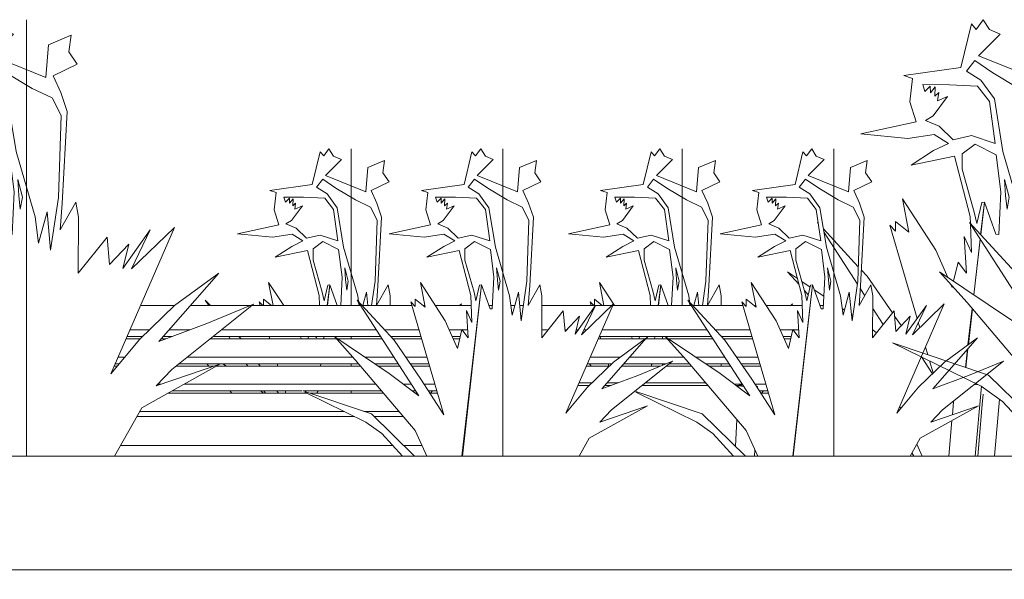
# Model space of a CAD drawing. Header units: millimetres. Extents: x -18075 to 21287, y -2450 to 10088.
# Tile 41 of 47: x 7647 to 8944, y 588 to 1325. Entities that reach past the tile are written whole.
import ezdxf

# ---------------------------------------------------------------- set-up
doc = ezdxf.new("R2010")
doc.units = ezdxf.units.MM
for name, color, linetype, lineweight in [('A-WALL', 113, 'Continuous', 18), ('A-WALL-PATT', 111, 'Continuous', 18), ('I-FURN', 30, 'Continuous', 18), ('L-PLNT', 71, 'Continuous', 18), ('L-SITE', 91, 'Continuous', 18)]:
    doc.layers.add(name, color=color, linetype=linetype, lineweight=lineweight)

# ---------------------------------------------------------------- blocks, each defined once
blk = doc.blocks.new('RPC Plant - Tropical - Crane Lily - 0_9 Meters-V34-East')
at = {"layer": 'L-PLNT'}
for p, q in [((8054, 1155), (8047, 1145.4)), ((8060, 1145.2), (8054, 1155)), ((8083.2, 1140.4), (8083.2, 1155)), ((8083.2, 1155), (8083.2, 1110.6)), ((8042.3, 1150.8), (8032, 1107.8)), ((8047, 1145.4), (8042.3, 1150.8)), ((8070.5, 1140.8), (8060, 1145.2)), ((8049.2, 1119.6), (8070.5, 1140.8)), ((8083.2, 1118.4), (8083.2, 1140.4)), ((8105, 1130.2), (8102.4, 1098.3)), ((8127.2, 1139.6), (8105, 1130.2)), ((8125, 1123.3), (8127.2, 1139.6)), ((8102.4, 1098.3), (8049.2, 1119.6)), ((8083.2, 1106), (8083.2, 1118.4)), ((8083.2, 1092.4), (8083.2, 1117.2)), ((8083.2, 1117.2), (8083.2, 1107.8)), ((8133.1, 1111.3), (8125, 1123.3)), ((8032, 1107.8), (7975.9, 1100.1)), ((8037.4, 1104.2), (8045.7, 1114.9)), ((8051.6, 1095.4), (8037.4, 1104.2)), ((8063.2, 1102.8), (8045.7, 1114.9)), ((8063.2, 1102.8), (8088.9, 1087.4)), ((8083.2, 1106), (8083.2, 1113.7)), ((8083.2, 1113.7), (8083.2, 1106)), ((8083.2, 1094.9), (8083.2, 1112.5)), ((8083.2, 1112.5), (8083.2, 1092.4)), ((8083.2, 1110.6), (8083.2, 1106)), ((8083.2, 1107.8), (8083.2, 1087.7)), ((8109.4, 1099.8), (8133.1, 1111.3)), ((7975.9, 1100.1), (7984.3, 1097.1)), ((7984.3, 1097.1), (7981.6, 1074.3)), ((8020.6, 1091.1), (7994.5, 1091.2)), ((7996.5, 1084.5), (7994.5, 1091.2)), ((8001.8, 1089.8), (7996.5, 1084.5)), ((8002, 1083), (8001.8, 1089.8)), ((8020.6, 1091.1), (8048.4, 1089.6)), ((8064.8, 1077.2), (8051.6, 1095.4)), ((8083.2, 1067.1), (8083.2, 1094.9)), ((8083.2, 991.1), (8083.2, 1090.9)), ((8083.2, 1090.9), (8083.2, 1081.9)), ((8083.2, 1087.7), (8083.2, 1090.9)), ((8083.2, 1090.9), (8083.2, 1072.3)), ((8116.9, 1083.3), (8109.4, 1099.8)), ((8006.7, 1088.9), (8002, 1083)), ((8004.5, 1060.3), (8018.9, 1079.5)), ((8006.3, 1079.9), (8006.7, 1088.9)), ((8010.1, 1083.3), (8006.3, 1079.9)), ((8008.8, 1075.1), (8010.1, 1083.3)), ((8018.9, 1079.5), (8008.8, 1075.1)), ((8048.4, 1089.6), (8060, 1074.7)), ((8073.3, 1025.2), (8064.8, 1077.2)), ((8083.2, 1087.7), (8083.2, 1049.4)), ((8083.2, 1058.8), (8083.2, 1087.7)), ((8083.2, 1081.9), (8083.2, 991.1)), ((8088.9, 1087.4), (8108.7, 1078)), ((8108.7, 1078), (8117.5, 1060.7)), ((8123.3, 1064.7), (8116.9, 1083.3)), ((7981.6, 1074.3), (7987.8, 1054.6)), ((8060, 1074.7), (8065.8, 1033.4)), ((8083.2, 1072.3), (8083.2, 1071.6)), ((8083.2, 1071.6), (8083.2, 1066)), ((8083.2, 1042.7), (8083.2, 1067.1)), ((8083.2, 1066), (8083.2, 1057.1)), ((8118.4, 974.2), (8123.3, 1064.7)), ((7987.8, 1054.6), (7933.5, 1042.8)), ((7997.3, 1055.8), (8004.5, 1060.3)), ((8010.6, 1050.2), (7997.3, 1055.8)), ((8083.2, 1017), (8083.2, 1058.8)), ((8083.2, 1057.1), (8083.2, 1049.8)), ((8117.5, 1060.7), (8114.7, 980.2)), ((7933.5, 1042.8), (7979.6, 1038.3)), ((7979.6, 1038.3), (8005.5, 1042.2)), ((8005.5, 1042.2), (8019.7, 1033.4)), ((8024.4, 1036.9), (8010.6, 1050.2)), ((8042.3, 1041.2), (8024.4, 1036.9)), ((8065.8, 1033.4), (8042.3, 1041.2)), ((8083.2, 1049.8), (8083.2, 991.1)), ((8083.2, 1049.4), (8083.2, 969.6)), ((8083.2, 977.9), (8083.2, 1042.7)), ((8005.1, 1026.3), (7983.1, 1012.1)), ((8019.7, 1033.4), (8005.1, 1026.3)), ((8033.1, 1023), (8045.8, 1032.5)), ((8066.7, 1022.3), (8045.8, 1032.5)), ((8091.9, 961.1), (8073.3, 1025.2)), ((8083.2, 1027.2), (8083.2, 1033.1)), ((8083.2, 1033.1), (8083.2, 1022.4)), ((8083.2, 1007.4), (8083.2, 1027.2)), ((7983.1, 1012.1), (8025.6, 1020.9)), ((8025.6, 1020.9), (8041.1, 961.5)), ((8033.1, 1008.1), (8033.1, 1023)), ((8066.7, 1022.3), (8071.3, 985.8)), ((8083.2, 1022.4), (8083.2, 977.9)), ((8083.2, 974.3), (8083.2, 1020.9)), ((8083.2, 1020.9), (8083.2, 1007.4)), ((8083.2, 991.1), (8083.2, 1017)), ((8045.1, 965.7), (8033.1, 1008.1)), ((8079.4, 980.5), (8074.8, 997.9)), ((8075.9, 982), (8074.8, 997.9)), ((7994.3, 948.2), (7974.4, 978.7)), ((7974.4, 978.7), (7980.3, 948.2)), ((8052.5, 975.2), (8047.6, 954.7)), ((8051.8, 948.2), (8055, 975.6)), ((8051.9, 948.2), (8055, 975.6)), ((8055, 975.6), (8052.5, 975.2)), ((8064.9, 948.2), (8055, 975.6)), ((8071.3, 985.8), (8069.4, 948.2)), ((8077.3, 968.5), (8075.9, 982)), ((8079.4, 980.5), (8077.3, 968.5)), ((8083.2, 948.2), (8083.2, 983.8)), ((8083.2, 983.8), (8083.2, 948.2)), ((8083.2, 969.6), (8083.2, 982.6)), ((8083.2, 982.6), (8083.2, 956.6)), ((8083.2, 948.2), (8083.2, 974.3)), ((8114.7, 980.2), (8110, 948.2)), ((8131.9, 975.5), (8116.5, 948.3)), ((8116.5, 948.3), (8118.4, 974.2)), ((8134.6, 960.9), (8131.9, 975.5)), ((8041.1, 961.5), (8041.5, 948.2)), ((8047.6, 954.7), (8045.1, 965.7)), ((8083.2, 948.2), (8083.2, 969.6)), ((8083.2, 969.6), (8083.2, 948.2)), ((8083.2, 956.6), (8083.2, 966.2)), ((8092.9, 953.4), (8091.9, 961.1)), ((8103.5, 966.1), (8098.7, 948.2)), ((8105.2, 948.2), (8103.5, 966.1)), ((8134.5, 948.2), (8134.6, 960.9)), ((7897.7, 948.2), (7891, 955.4)), ((7891, 955.4), (7895.7, 948.2)), ((7966.7, 948.2), (7961.8, 953.1)), ((7961.8, 953.1), (7963.3, 948.2)), ((7978.1, 948.2), (7967.7, 956.6)), ((7967.7, 956.6), (7967.7, 948.2)), ((8093.6, 948.2), (8093.1, 952.2)), ((8228.7, 950.7), (8226.1, 948.2)), ((8227.6, 948.2), (8228.7, 950.7)), ((7921.9, 907.4), (7924, 904.2)), ((7938.2, 904.2), (7935.2, 907.4)), ((7975.4, 906.9), (7976.2, 904.2)), ((8017.8, 904.2), (8016.6, 906.9)), ((8026.9, 906.9), (8026.2, 904.2)), ((8037.4, 905.8), (8036.6, 906.9)), ((8037.3, 906.9), (8037.4, 905.8)), ((8046.8, 904.2), (8047.1, 906.9)), ((8047, 904.2), (8047.3, 906.9)), ((8083.2, 904.2), (8083.2, 906.9)), ((8083.2, 906.9), (8083.2, 904.2)), ((8083.2, 904.2), (8083.2, 906.9)), ((8083.2, 906.9), (8083.2, 904.2)), ((8083.2, 904.2), (8083.2, 906.9)), ((8083.2, 906.9), (8083.2, 904.2)), ((8083.2, 904.2), (8083.2, 906.9)), ((7893.1, 871.6), (7895.9, 868.4)), ((7919.1, 868.4), (7914.3, 871.6)), ((7945, 871.6), (7947.1, 868.4)), ((7963.4, 868.4), (7961.1, 871.6)), ((7985.8, 871.6), (7986.7, 868.4)), ((8042.7, 868.4), (8043.1, 871.6)), ((8043, 868.4), (8043.3, 871.6)), ((8083.2, 868.4), (8083.2, 871.6)), ((8083.2, 871.6), (8083.2, 868.4)), ((8083.2, 868.4), (8083.2, 871.6)), ((8083.2, 871.6), (8083.2, 869.2)), ((8083.2, 869.2), (8083.2, 871.6)), ((7923.4, 835.8), (7926.2, 832.6)), ((7967.8, 832.6), (7963.6, 835.8)), ((7968.1, 835.8), (7970.2, 832.6)), ((7987.3, 832.6), (7985.2, 835.8)), ((7996.3, 835.8), (7997.2, 832.6)), ((8038.6, 832.6), (8038.9, 835.8)), ((8038.9, 832.6), (8039.3, 835.8)), ((8083.2, 832.6), (8083.2, 835.8)), ((8083.2, 835.8), (8083.2, 832.6)), ((8083.2, 832.6), (8083.2, 835.8)), ((8083.2, 835.8), (8083.2, 832.6)), ((8083.2, 832.6), (8083.2, 835.8)), ((8190.5, 835.8), (8187.8, 832.6))]:
    blk.add_line(p, q, dxfattribs=at)
blk = doc.blocks.new('RPC Plant - Tropical - Crane Lily - 0_9 Meters-V35-East')
at = {"layer": 'L-PLNT'}
for p, q in [((8490, 1155), (8483, 1145.4)), ((8496, 1145.2), (8490, 1155)), ((8519.2, 1140.4), (8519.2, 1155)), ((8519.2, 1155), (8519.2, 1110.6)), ((8478.3, 1150.8), (8468, 1107.8)), ((8483, 1145.4), (8478.3, 1150.8)), ((8506.5, 1140.8), (8496, 1145.2)), ((8485.3, 1119.6), (8506.5, 1140.8)), ((8519.2, 1118.4), (8519.2, 1140.4)), ((8541, 1130.2), (8538.4, 1098.3)), ((8563.2, 1139.6), (8541, 1130.2)), ((8561.1, 1123.3), (8563.2, 1139.6)), ((8538.4, 1098.3), (8485.3, 1119.6)), ((8519.2, 1106), (8519.2, 1118.4)), ((8519.2, 1092.4), (8519.2, 1117.2)), ((8519.2, 1117.2), (8519.2, 1107.8)), ((8569.1, 1111.3), (8561.1, 1123.3)), ((8468, 1107.8), (8411.9, 1100.1)), ((8473.5, 1104.2), (8481.7, 1114.9)), ((8487.7, 1095.4), (8473.5, 1104.2)), ((8499.3, 1102.8), (8481.7, 1114.9)), ((8499.3, 1102.8), (8525, 1087.4)), ((8519.2, 1106), (8519.2, 1113.7)), ((8519.2, 1113.7), (8519.2, 1106)), ((8519.2, 1094.9), (8519.2, 1112.5)), ((8519.2, 1112.5), (8519.2, 1092.4)), ((8519.2, 1110.6), (8519.2, 1106)), ((8519.2, 1107.8), (8519.2, 1087.7)), ((8545.4, 1099.8), (8569.1, 1111.3)), ((8411.9, 1100.1), (8420.3, 1097.1)), ((8420.3, 1097.1), (8417.7, 1074.3)), ((8456.7, 1091.1), (8430.5, 1091.2)), ((8432.6, 1084.5), (8430.5, 1091.2)), ((8437.9, 1089.8), (8432.6, 1084.5)), ((8438, 1083), (8437.9, 1089.8)), ((8456.7, 1091.1), (8484.4, 1089.6)), ((8500.8, 1077.2), (8487.7, 1095.4)), ((8519.2, 1067.1), (8519.2, 1094.9)), ((8519.2, 991.1), (8519.2, 1090.9)), ((8519.2, 1090.9), (8519.2, 1081.9)), ((8519.2, 1087.7), (8519.2, 1090.9)), ((8519.2, 1090.9), (8519.2, 1072.3)), ((8553, 1083.3), (8545.4, 1099.8)), ((8442.8, 1088.9), (8438, 1083)), ((8440.5, 1060.3), (8454.9, 1079.5)), ((8442.3, 1079.9), (8442.8, 1088.9)), ((8446.1, 1083.3), (8442.3, 1079.9)), ((8444.9, 1075.1), (8446.1, 1083.3)), ((8454.9, 1079.5), (8444.9, 1075.1)), ((8484.4, 1089.6), (8496.1, 1074.7)), ((8509.3, 1025.2), (8500.8, 1077.2)), ((8519.2, 1087.7), (8519.2, 1049.4)), ((8519.2, 1058.8), (8519.2, 1087.7)), ((8519.2, 1081.9), (8519.2, 991.1)), ((8525, 1087.4), (8544.7, 1078)), ((8544.7, 1078), (8553.6, 1060.7)), ((8559.3, 1064.7), (8553, 1083.3)), ((8417.7, 1074.3), (8423.9, 1054.6)), ((8496.1, 1074.7), (8501.8, 1033.4)), ((8519.2, 1072.3), (8519.2, 1071.6)), ((8519.2, 1071.6), (8519.2, 1066)), ((8519.2, 1042.7), (8519.2, 1067.1)), ((8519.2, 1066), (8519.2, 1057.1)), ((8554.4, 974.2), (8559.3, 1064.7)), ((8423.9, 1054.6), (8369.5, 1042.8)), ((8433.3, 1055.8), (8440.5, 1060.3)), ((8446.6, 1050.2), (8433.3, 1055.8)), ((8519.2, 1017), (8519.2, 1058.8)), ((8519.2, 1057.1), (8519.2, 1049.8)), ((8553.6, 1060.7), (8550.7, 980.2)), ((8369.5, 1042.8), (8415.7, 1038.3)), ((8415.7, 1038.3), (8441.5, 1042.2)), ((8441.5, 1042.2), (8455.7, 1033.4)), ((8460.5, 1036.9), (8446.6, 1050.2)), ((8478.4, 1041.2), (8460.5, 1036.9)), ((8501.8, 1033.4), (8478.4, 1041.2)), ((8519.2, 1049.8), (8519.2, 991.1)), ((8519.2, 1049.4), (8519.2, 969.6)), ((8519.2, 977.9), (8519.2, 1042.7)), ((8441.1, 1026.3), (8419.1, 1012.1)), ((8455.7, 1033.4), (8441.1, 1026.3)), ((8469.1, 1023), (8481.8, 1032.5)), ((8502.7, 1022.3), (8481.8, 1032.5)), ((8527.9, 961.1), (8509.3, 1025.2)), ((8519.2, 1027.2), (8519.2, 1033.1)), ((8519.2, 1033.1), (8519.2, 1022.4)), ((8519.2, 1007.4), (8519.2, 1027.2)), ((8419.1, 1012.1), (8461.6, 1020.9)), ((8461.6, 1020.9), (8477.1, 961.5)), ((8469.1, 1008.1), (8469.1, 1023)), ((8502.7, 1022.3), (8507.3, 985.8)), ((8519.2, 1022.4), (8519.2, 977.9)), ((8519.2, 974.3), (8519.2, 1020.9)), ((8519.2, 1020.9), (8519.2, 1007.4)), ((8519.2, 991.1), (8519.2, 1017)), ((8481.1, 965.7), (8469.1, 1008.1)), ((8515.4, 980.5), (8510.8, 997.9)), ((8511.9, 982), (8510.8, 997.9)), ((8430.3, 948.2), (8410.4, 978.7)), ((8410.4, 978.7), (8416.3, 948.2)), ((8488.6, 975.2), (8483.6, 954.7)), ((8487.9, 948.2), (8491, 975.6)), ((8488, 948.2), (8491, 975.6)), ((8491, 975.6), (8488.6, 975.2)), ((8500.9, 948.2), (8491, 975.6)), ((8507.3, 985.8), (8505.4, 948.2)), ((8513.3, 968.5), (8511.9, 982)), ((8515.4, 980.5), (8513.3, 968.5)), ((8519.2, 948.2), (8519.2, 983.8)), ((8519.2, 983.8), (8519.2, 948.2)), ((8519.2, 969.6), (8519.2, 982.6)), ((8519.2, 982.6), (8519.2, 956.6)), ((8519.2, 948.2), (8519.2, 974.3)), ((8550.7, 980.2), (8546, 948.2)), ((8567.9, 975.5), (8552.6, 948.3)), ((8552.6, 948.3), (8554.4, 974.2)), ((8570.7, 960.9), (8567.9, 975.5)), ((8477.1, 961.5), (8477.5, 948.2)), ((8483.6, 954.7), (8481.1, 965.7)), ((8519.2, 948.2), (8519.2, 969.6)), ((8519.2, 969.6), (8519.2, 948.2)), ((8519.2, 956.6), (8519.2, 966.2)), ((8528.9, 953.4), (8527.9, 961.1)), ((8539.6, 966.1), (8534.8, 948.2)), ((8541.3, 948.2), (8539.6, 966.1)), ((8570.6, 948.2), (8570.7, 960.9)), ((8402.8, 948.2), (8397.9, 953.1)), ((8397.9, 953.1), (8399.3, 948.2)), ((8414.1, 948.2), (8403.8, 956.6)), ((8403.8, 956.6), (8403.8, 948.2)), ((8529.6, 948.2), (8529.1, 952.2)), ((8664.8, 950.7), (8662.1, 948.1)), ((8663.6, 948.1), (8664.8, 950.7)), ((8411.4, 906.9), (8412.2, 904.2)), ((8453.8, 904.2), (8452.6, 906.9)), ((8462.9, 906.9), (8462.3, 904.2)), ((8473.5, 905.8), (8472.6, 906.9)), ((8473.4, 906.9), (8473.5, 905.8)), ((8482.8, 904.2), (8483.1, 906.9)), ((8483, 904.2), (8483.3, 906.9)), ((8399.4, 868.4), (8397.2, 871.6)), ((8421.8, 871.6), (8422.7, 868.4)), ((8478.7, 868.4), (8479.1, 871.6)), ((8479, 868.4), (8479.4, 871.6)), ((8626.6, 835.8), (8623.9, 832.6))]:
    blk.add_line(p, q, dxfattribs=at)
blk = doc.blocks.new('RPC Plant - Tropical - Crane Lily - 0_9 Meters 2-V36-East')
at = {"layer": 'L-PLNT'}
for p, q in [((8916.1, 1325), (8906.8, 1312.2)), ((8924.2, 1311.9), (8916.1, 1325)), ((8955.3, 1305.5), (8955.3, 1325)), ((8955.3, 1325), (8955.3, 1265.5)), ((8900.5, 1319.4), (8886.6, 1261.8)), ((8906.8, 1312.2), (8900.5, 1319.4)), ((8938.2, 1306), (8924.2, 1311.9)), ((8909.8, 1277.5), (8938.2, 1306)), ((8955.3, 1275.9), (8955.3, 1305.5)), ((9014.2, 1304.4), (8984.5, 1291.8)), ((9011.3, 1282.5), (9014.2, 1304.4)), ((8984.5, 1291.8), (8981, 1249)), ((8981, 1249), (8909.8, 1277.5)), ((8955.3, 1259.3), (8955.3, 1275.9)), ((8955.3, 1241.1), (8955.3, 1274.4)), ((8955.3, 1274.4), (8955.3, 1261.7)), ((9022.1, 1266.5), (9011.3, 1282.5)), ((8886.6, 1261.8), (8811.5, 1251.4)), ((8893.9, 1257), (8905, 1271.2)), ((8928.5, 1255.1), (8905, 1271.2)), ((8955.3, 1259.3), (8955.3, 1269.6)), ((8955.3, 1269.6), (8955.3, 1259.3)), ((8955.3, 1244.4), (8955.3, 1268)), ((8955.3, 1268), (8955.3, 1241.1)), ((8955.3, 1265.5), (8955.3, 1259.3)), ((8955.3, 1261.7), (8955.3, 1234.8)), ((8990.4, 1251.1), (9022.1, 1266.5)), ((8811.5, 1251.4), (8822.7, 1247.5)), ((8822.7, 1247.5), (8819.2, 1216.9)), ((8913, 1245.1), (8893.9, 1257)), ((8928.5, 1255.1), (8963, 1234.4)), ((9000.5, 1228.9), (8990.4, 1251.1)), ((8871.4, 1239.3), (8836.4, 1239.5)), ((8839.1, 1230.5), (8836.4, 1239.5)), ((8846.2, 1237.6), (8839.1, 1230.5)), ((8846.5, 1228.5), (8846.2, 1237.6)), ((8852.8, 1236.4), (8846.5, 1228.5)), ((8852.2, 1224.4), (8852.8, 1236.4)), ((8871.4, 1239.3), (8908.6, 1237.3)), ((8908.6, 1237.3), (8924.2, 1217.4)), ((8930.6, 1220.8), (8913, 1245.1)), ((8955.3, 1207.3), (8955.3, 1244.4)), ((8955.3, 1174.8), (8955.3, 1239)), ((8955.3, 1239), (8955.3, 1227.1)), ((8955.3, 1234.8), (8955.3, 1239)), ((8955.3, 1239), (8955.3, 1214.2)), ((8955.3, 1234.8), (8955.3, 1183.5)), ((8955.3, 1196.1), (8955.3, 1234.8)), ((8963, 1234.4), (8989.4, 1221.9)), ((8849.8, 1198.1), (8869.1, 1223.8)), ((8857.3, 1228.9), (8852.2, 1224.4)), ((8855.6, 1218), (8857.3, 1228.9)), ((8869.1, 1223.8), (8855.6, 1218)), ((8942, 1151.1), (8930.6, 1220.8)), ((8955.3, 1227.1), (8955.3, 1174.8)), ((8989.4, 1221.9), (9001.3, 1198.6)), ((9009, 1204), (9000.5, 1228.9)), ((8819.2, 1216.9), (8827.5, 1190.5)), ((8924.2, 1217.4), (8931.9, 1162)), ((8955.3, 1214.2), (8955.3, 1213.2)), ((8955.3, 1213.2), (8955.3, 1205.7)), ((8955.3, 1174.8), (8955.3, 1207.3)), ((8840.1, 1192.1), (8849.8, 1198.1)), ((8955.3, 1205.7), (8955.3, 1193.8)), ((8955.3, 1174.8), (8955.3, 1196.1)), ((8955.3, 1193.8), (8955.3, 1184.1)), ((9001.3, 1198.6), (9000.8, 1184.7)), ((9008.1, 1186.3), (9009, 1204)), ((8827.5, 1190.5), (8754.7, 1174.7)), ((8857.9, 1184.5), (8840.1, 1192.1)), ((8876.5, 1166.8), (8857.9, 1184.5)), ((8955.3, 1184.1), (8955.3, 1174.8)), ((8955.3, 1183.5), (8955.3, 1174.8)), ((8754.7, 1174.7), (8816.5, 1168.6)), ((8816.5, 1168.6), (8851.2, 1173.9)), ((8851.2, 1173.9), (8870.2, 1162)), ((8900.5, 1172.5), (8876.5, 1166.8)), ((8931.9, 1162), (8900.5, 1172.5)), ((8955.3, 1087.6), (8955.3, 1174.6)), ((8955.3, 1174.6), (8955.3, 1076.6)), ((8955.3, 1105.4), (8955.3, 1174.6)), ((8955.3, 1174.6), (8955.3, 1105.4)), ((8955.3, 1140.1), (8955.3, 1174.6)), ((8955.3, 1174.6), (8955.3, 1105.4)), ((9000.3, 1170.2), (8997.5, 1090.8)), ((9002.5, 1082.7), (9007.1, 1169.5)), ((8870.2, 1162), (8850.6, 1152.6)), ((8888.1, 1148.1), (8905.2, 1160.9)), ((8933.1, 1147.1), (8905.2, 1160.9)), ((8955.3, 1153.8), (8955.3, 1161.7)), ((8955.3, 1161.7), (8955.3, 1147.3)), ((8850.6, 1152.6), (8821.1, 1133.5)), ((8821.1, 1133.5), (8878.1, 1145.3)), ((8878.1, 1145.3), (8898.8, 1065.7)), ((8888.1, 1128.2), (8888.1, 1148.1)), ((8933.1, 1147.1), (8939.3, 1098.3)), ((8966.9, 1065.2), (8942, 1151.1)), ((8955.3, 1127.2), (8955.3, 1153.8)), ((8955.3, 1147.3), (8955.3, 1087.6)), ((8955.3, 1082.9), (8955.3, 1145.3)), ((8955.3, 1145.3), (8955.3, 1127.2)), ((8955.3, 1105.4), (8955.3, 1140.1)), ((8904.2, 1071.3), (8888.1, 1128.2)), ((8950.2, 1091.2), (8944, 1114.4)), ((8945.4, 1093.1), (8944, 1114.4)), ((8939.3, 1098.3), (8936.4, 1041.9)), ((8947.3, 1075.1), (8945.4, 1093.1)), ((8950.2, 1091.2), (8947.3, 1075.1)), ((8955.3, 1043.1), (8955.3, 1095.6)), ((8955.3, 1095.6), (8955.3, 1047.9)), ((8955.3, 1076.6), (8955.3, 1094)), ((8955.3, 1094), (8955.3, 1059.2)), ((8997.5, 1090.8), (8987.3, 1021.2)), ((8853.4, 1021.2), (8809.4, 1088.8)), ((8809.4, 1088.8), (8818, 1044.9)), ((8914.2, 1084.1), (8907.5, 1056.6)), ((8912.5, 1041.5), (8917.5, 1084.6)), ((8912.6, 1041.4), (8917.5, 1084.6)), ((8917.5, 1084.6), (8914.2, 1084.1)), ((8932.6, 1042.4), (8917.5, 1084.6)), ((8955.3, 995.2), (8955.3, 1082.9)), ((9000.7, 1059), (9002.5, 1082.7)), ((9020.5, 1084.5), (9016.7, 1077.7)), ((9023.9, 1066.6), (9020.5, 1084.5)), ((8898.8, 1065.7), (8899.1, 1056.1)), ((8907.5, 1056.6), (8904.2, 1071.3)), ((8955.3, 1047.9), (8955.3, 1076.6)), ((8955.3, 1076.6), (8955.3, 995.2)), ((8955.3, 1059.2), (8955.3, 1072)), ((8971.5, 1030.7), (8966.9, 1065.2)), ((8982.5, 1071.8), (8971.5, 1030.7)), ((8987.3, 1021.2), (8982.5, 1071.8)), ((9012.9, 1071), (9004.4, 1056)), ((8698.6, 1056.6), (8697.7, 1057.6)), ((8697.7, 1057.6), (8698.6, 1056.1)), ((8800.6, 1046.5), (8792.7, 1054.4)), ((8792.7, 1054.4), (8828.9, 931.1)), ((8818, 1044.9), (8800.6, 1059.2)), ((8800.6, 1059.2), (8800.6, 1046.5)), ((8899.1, 1055.4), (8900.3, 1018)), ((9000, 1048.1), (9000.6, 1056.6)), ((8751.4, 999.3), (8705.4, 1049.2)), ((8706.2, 1044.4), (8750.2, 976.3)), ((8900.3, 1018), (8890.8, 1039.2)), ((8890.8, 1039.2), (8893.9, 991.1)), ((8936.4, 1041.9), (8932.6, 1042.4)), ((8955.3, 995.2), (8955.3, 1046.5)), ((8955.3, 1046.5), (8955.3, 1001.5)), ((8955.3, 995.2), (8955.3, 1043.1)), ((8955.3, 995.2), (8955.3, 1041.8)), ((8955.3, 1041.8), (8955.3, 995.2)), ((9000.6, 1049.2), (9000, 1048.1)), ((9061.7, 1038.6), (9050.9, 1025.1)), ((9064.8, 1002.2), (9061.7, 1038.6)), ((8903.4, 962.4), (8911.9, 1035.6)), ((8903.7, 962.2), (8912, 1035.5)), ((9090.1, 1029.1), (9064.8, 1002.2)), ((9084.1, 1003.8), (9090.1, 1029.1)), ((8869.2, 985.3), (8853.4, 1021.2)), ((8955.3, 995.2), (8955.3, 1014.8)), ((8955.3, 1014.8), (8955.3, 995.2)), ((9100.1, 1022.1), (9099.1, 1020.6)), ((8882.9, 1005.4), (8876.9, 980.2)), ((8893.9, 991.1), (8882.9, 1005.4)), ((8955.3, 1001.5), (8955.3, 995.2)), ((9092.6, 1011.5), (9085.7, 1001.7)), ((8671.2, 983.9), (8658.2, 992.7)), ((8658.2, 992.7), (8673.3, 975.9)), ((8763, 986.8), (8755.6, 994.8)), ((8796.4, 938.5), (8763, 986.8)), ((8688, 972.7), (8677.1, 980)), ((8874.9, 972.1), (8873.2, 976)), ((8875.3, 973.7), (8874.9, 972.1)), ((8680.5, 968), (8685.5, 962.5)), ((8706, 960.6), (8693.4, 969.1)), ((8754.1, 970.1), (8759.9, 961.2)), ((8955.3, 927.6), (8955.3, 968.3)), ((8955.3, 968.3), (8955.3, 947.5)), ((8955.3, 927.6), (8955.3, 968.3)), ((8955.3, 968.3), (8955.3, 942.1)), ((8955.3, 942.1), (8955.3, 968.3)), ((8955.3, 968.3), (8955.3, 959.5)), ((8955.3, 959.5), (8955.3, 968.3)), ((8955.3, 947.5), (8955.3, 927.6)), ((8733.2, 942.4), (8730.1, 944.5)), ((8744.1, 935.1), (8742.4, 936.3)), ((8770.6, 944.6), (8784.3, 923.3)), ((8808.1, 921.6), (8799.2, 934.4)), ((8895.9, 896.6), (8901.4, 944.4)), ((8896.4, 897), (8901.7, 944)), ((8830.4, 925.8), (8832.4, 919.2)), ((8955.3, 927.6), (8955.3, 931)), ((8955.3, 931), (8955.3, 927.6)), ((8775.4, 912.2), (8770.4, 916.1)), ((8839.9, 893.5), (8842.8, 883.6)), ((8892.5, 866.8), (8895.2, 890.7)), ((8893, 866.6), (8895.8, 891.4)), ((8849, 858.5), (8834.7, 880.6)), ((8845.2, 875.4), (8849.9, 859.4)), ((8955.3, 871.2), (8955.3, 880.7)), ((8955.3, 880.7), (8955.3, 825)), ((8955.3, 880.7), (8955.3, 875.1)), ((8955.3, 825), (8955.3, 880.7)), ((8955.3, 825), (8955.3, 880.2)), ((8955.3, 875.1), (8955.3, 825)), ((8955.3, 825), (8955.3, 871.2)), ((8955.3, 827.9), (8955.3, 843.9)), ((8955.3, 843.9), (8955.3, 838.6)), ((8955.3, 838.6), (8955.3, 825)), ((8955.3, 825), (8955.3, 827.9)), ((8805.9, 815.1), (8807.1, 812.5)), ((8955.3, 794.8), (8955.3, 806.9)), ((8955.3, 806.9), (8955.3, 804.7)), ((8955.3, 804.7), (8955.3, 806.9)), ((8955.3, 753.6), (8955.3, 794.8)), ((8828.4, 765.6), (8835.4, 750)), ((8824.6, 750), (8821.9, 754)), ((8955.3, 750), (8955.3, 753.6))]:
    blk.add_line(p, q, dxfattribs=at)
blk = doc.blocks.new('RPC Plant - Tropical - Crane Lily - 0_9 Meters 2-V38-East')
at = {"layer": 'L-PLNT'}
for p, q in [((7616.1, 1325), (7606.8, 1312.2)), ((7624.2, 1311.9), (7616.1, 1325)), ((7655.3, 1305.5), (7655.3, 1325)), ((7655.3, 1325), (7655.3, 1265.5)), ((7600.5, 1319.4), (7586.6, 1261.8)), ((7606.8, 1312.2), (7600.5, 1319.4)), ((7638.2, 1306), (7624.2, 1311.9)), ((7609.8, 1277.5), (7638.2, 1306)), ((7655.3, 1275.9), (7655.3, 1305.5)), ((7714.2, 1304.4), (7684.5, 1291.8)), ((7711.3, 1282.5), (7714.2, 1304.4)), ((7684.5, 1291.8), (7681, 1249)), ((7681, 1249), (7609.8, 1277.5)), ((7655.3, 1259.3), (7655.3, 1275.9)), ((7655.3, 1241.1), (7655.3, 1274.4)), ((7655.3, 1274.4), (7655.3, 1261.7)), ((7722.1, 1266.5), (7711.3, 1282.5)), ((7586.6, 1261.8), (7511.5, 1251.4)), ((7593.9, 1257), (7605, 1271.2)), ((7628.5, 1255.1), (7605, 1271.2)), ((7655.3, 1259.3), (7655.3, 1269.6)), ((7655.3, 1269.6), (7655.3, 1259.3)), ((7655.3, 1244.4), (7655.3, 1268)), ((7655.3, 1268), (7655.3, 1241.1)), ((7655.3, 1265.5), (7655.3, 1259.3)), ((7655.3, 1261.7), (7655.3, 1234.8)), ((7690.4, 1251.1), (7722.1, 1266.5)), ((7511.5, 1251.4), (7522.7, 1247.5)), ((7522.7, 1247.5), (7519.2, 1216.9)), ((7613, 1245.1), (7593.9, 1257)), ((7628.5, 1255.1), (7663, 1234.4)), ((7700.5, 1228.9), (7690.4, 1251.1)), ((7571.4, 1239.3), (7536.4, 1239.5)), ((7539.1, 1230.5), (7536.4, 1239.5)), ((7546.2, 1237.6), (7539.1, 1230.5)), ((7546.5, 1228.5), (7546.2, 1237.6)), ((7552.8, 1236.4), (7546.5, 1228.5)), ((7552.2, 1224.4), (7552.8, 1236.4)), ((7571.4, 1239.3), (7608.6, 1237.3)), ((7608.6, 1237.3), (7624.2, 1217.4)), ((7630.6, 1220.8), (7613, 1245.1)), ((7655.3, 1207.3), (7655.3, 1244.4)), ((7655.3, 1105.4), (7655.3, 1239)), ((7655.3, 1239), (7655.3, 1227.1)), ((7655.3, 1234.8), (7655.3, 1239)), ((7655.3, 1239), (7655.3, 1214.2)), ((7655.3, 1234.8), (7655.3, 1183.5)), ((7655.3, 1196.1), (7655.3, 1234.8)), ((7663, 1234.4), (7689.4, 1221.9)), ((7549.8, 1198.1), (7569.1, 1223.8)), ((7557.3, 1228.9), (7552.2, 1224.4)), ((7555.6, 1218), (7557.3, 1228.9)), ((7569.1, 1223.8), (7555.6, 1218)), ((7642, 1151.1), (7630.6, 1220.8)), ((7655.3, 1227.1), (7655.3, 1105.4)), ((7689.4, 1221.9), (7701.3, 1198.6)), ((7709, 1204), (7700.5, 1228.9)), ((7519.2, 1216.9), (7527.5, 1190.5)), ((7624.2, 1217.4), (7631.9, 1162)), ((7655.3, 1214.2), (7655.3, 1213.2)), ((7655.3, 1213.2), (7655.3, 1205.7)), ((7655.3, 1174.6), (7655.3, 1207.3)), ((7540.1, 1192.1), (7549.8, 1198.1)), ((7655.3, 1205.7), (7655.3, 1193.8)), ((7655.3, 1140.1), (7655.3, 1196.1)), ((7655.3, 1193.8), (7655.3, 1184.1)), ((7701.3, 1198.6), (7697.5, 1090.8)), ((7702.5, 1082.7), (7709, 1204)), ((7527.5, 1190.5), (7454.7, 1174.7)), ((7557.9, 1184.5), (7540.1, 1192.1)), ((7576.5, 1166.8), (7557.9, 1184.5)), ((7655.3, 1184.1), (7655.3, 1105.4)), ((7655.3, 1183.5), (7655.3, 1076.6)), ((7454.7, 1174.7), (7516.5, 1168.6)), ((7516.5, 1168.6), (7551.2, 1173.9)), ((7551.2, 1173.9), (7570.2, 1162)), ((7600.5, 1172.5), (7576.5, 1166.8)), ((7631.9, 1162), (7600.5, 1172.5)), ((7655.3, 1087.6), (7655.3, 1174.6)), ((7570.2, 1162), (7550.6, 1152.6)), ((7588.1, 1148.1), (7605.2, 1160.9)), ((7633.1, 1147.1), (7605.2, 1160.9)), ((7655.3, 1153.8), (7655.3, 1161.7)), ((7655.3, 1161.7), (7655.3, 1147.3)), ((7550.6, 1152.6), (7521.1, 1133.5)), ((7521.1, 1133.5), (7578.1, 1145.3)), ((7578.1, 1145.3), (7598.8, 1065.7)), ((7588.1, 1128.2), (7588.1, 1148.1)), ((7633.1, 1147.1), (7639.3, 1098.3)), ((7666.9, 1065.2), (7642, 1151.1)), ((7655.3, 1127.2), (7655.3, 1153.8)), ((7655.3, 1147.3), (7655.3, 1087.6)), ((7655.3, 1082.9), (7655.3, 1145.3)), ((7655.3, 1145.3), (7655.3, 1127.2)), ((7655.3, 1105.4), (7655.3, 1140.1)), ((7604.2, 1071.3), (7588.1, 1128.2)), ((7650.2, 1091.2), (7644, 1114.4)), ((7645.4, 1093.1), (7644, 1114.4)), ((7639.3, 1098.3), (7636.4, 1041.9)), ((7647.3, 1075.1), (7645.4, 1093.1)), ((7650.2, 1091.2), (7647.3, 1075.1)), ((7655.3, 1043.1), (7655.3, 1095.6)), ((7655.3, 1095.6), (7655.3, 1047.9)), ((7655.3, 1076.6), (7655.3, 1094)), ((7655.3, 1094), (7655.3, 1059.2)), ((7697.5, 1090.8), (7687.3, 1021.2)), ((7553.4, 1021.2), (7509.4, 1088.8)), ((7509.4, 1088.8), (7518, 1044.9)), ((7579.1, 750), (7617.5, 1084.6)), ((7579.9, 750), (7617.5, 1084.6)), ((7614.2, 1084.1), (7607.5, 1056.6)), ((7617.5, 1084.6), (7614.2, 1084.1)), ((7632.6, 1042.4), (7617.5, 1084.6)), ((7655.3, 994.6), (7655.3, 1082.9)), ((7720.5, 1084.5), (7700, 1048.1)), ((7700, 1048.1), (7702.5, 1082.7)), ((7724.2, 1064.9), (7720.5, 1084.5)), ((7598.8, 1065.7), (7600.3, 1018)), ((7607.5, 1056.6), (7604.2, 1071.3)), ((7655.3, 1047.9), (7655.3, 1076.6)), ((7655.3, 1076.6), (7655.3, 994.6)), ((7655.3, 1059.2), (7655.3, 1072)), ((7671.5, 1030.7), (7666.9, 1065.2)), ((7682.5, 1071.8), (7671.5, 1030.7)), ((7687.3, 1021.2), (7682.5, 1071.8)), ((7723.7, 991.1), (7724.2, 1064.9)), ((7463, 986.8), (7397.7, 1057.6)), ((7397.7, 1057.6), (7506.9, 888.3)), ((7500.6, 1046.5), (7492.7, 1054.4)), ((7492.7, 1054.4), (7551.2, 855)), ((7518, 1044.9), (7500.6, 1059.2)), ((7500.6, 1059.2), (7500.6, 1046.5)), ((7766.4, 858.2), (7850.3, 1051.2)), ((7850.3, 1051.2), (7794, 996.5)), ((7600.3, 1018), (7590.8, 1039.2)), ((7590.8, 1039.2), (7593.9, 991.1)), ((7636.4, 1041.9), (7632.6, 1042.4)), ((7655.3, 981.6), (7655.3, 1046.5)), ((7655.3, 1046.5), (7655.3, 1001.5)), ((7655.3, 959.5), (7655.3, 1043.1)), ((7655.3, 891.9), (7655.3, 1041.8)), ((7655.3, 1041.8), (7655.3, 981.6)), ((7761.7, 1038.6), (7723.7, 991.1)), ((7764.8, 1002.2), (7761.7, 1038.6)), ((7818.6, 1048.1), (7782.6, 997.3)), ((7794, 996.5), (7818.6, 1048.1)), ((7790.1, 1029.1), (7764.8, 1002.2)), ((7782.6, 997.3), (7790.1, 1029.1)), ((7574.9, 972.1), (7553.4, 1021.2)), ((7655.3, 942.1), (7655.3, 1014.8)), ((7655.3, 1014.8), (7655.3, 959.5)), ((7582.9, 1005.4), (7574.9, 972.1)), ((7593.9, 991.1), (7582.9, 1005.4)), ((7655.3, 1001.5), (7655.3, 942.1)), ((7454.6, 928.1), (7358.2, 992.7)), ((7358.2, 992.7), (7394.7, 952.3)), ((7510.6, 918), (7463, 986.8)), ((7829.7, 900.9), (7908.8, 991.1)), ((7908.8, 991.1), (7850.3, 948.2)), ((7655.3, 880.2), (7655.3, 973.7)), ((7655.3, 973.7), (7655.3, 947.5)), ((7394.7, 952.3), (7500.3, 827.5)), ((7655.3, 947.5), (7655.3, 875.1)), ((7850.3, 948.2), (7804.6, 903.9)), ((7846.9, 864), (7954.7, 950)), ((7954.7, 950), (7893.2, 924.7)), ((7506.9, 888.3), (7454.6, 928.1)), ((7655.3, 871.2), (7655.3, 931)), ((7655.3, 931), (7655.3, 881.7)), ((7893.2, 924.7), (7829.7, 900.9)), ((7551.2, 855), (7510.6, 918)), ((7422.9, 856.5), (7296.4, 899.3)), ((7296.4, 899.3), (7413.3, 842)), ((7804.6, 903.9), (7766.4, 858.2)), ((7655.3, 816.8), (7655.3, 891.9)), ((7655.3, 881.7), (7655.3, 804.7)), ((7655.3, 804.7), (7655.3, 880.2)), ((7655.3, 875.1), (7655.3, 816.8)), ((7655.3, 825), (7655.3, 871.2)), ((7807.5, 813.7), (7910.4, 870.9)), ((7910.4, 870.9), (7826.5, 842.4)), ((7510.6, 771), (7422.9, 856.5)), ((7826.5, 842.4), (7846.9, 864)), ((7655.3, 827.9), (7655.3, 843.9)), ((7655.3, 843.9), (7655.3, 838.6)), ((7413.3, 842), (7441.4, 821.9)), ((7655.3, 838.6), (7655.3, 825)), ((7441.4, 821.9), (7507.5, 750)), ((7500.3, 827.5), (7535.4, 750)), ((7655.3, 794.8), (7655.3, 827.9)), ((7771.5, 750), (7807.5, 813.7)), ((7655.3, 753.6), (7655.3, 794.8)), ((7524.6, 750), (7510.6, 771)), ((7655.3, 750), (7655.3, 753.6))]:
    blk.add_line(p, q, dxfattribs=at)
blk = doc.blocks.new('RPC Plant - Tropical - Crane Lily - 0_9 Meters-V37-East')
at = {"layer": 'L-PLNT'}
for p, q in [((6754, 1155), (6747, 1145.4)), ((6760, 1145.2), (6754, 1155)), ((6783.2, 1140.4), (6783.2, 1155)), ((6783.2, 1155), (6783.2, 1110.6)), ((6742.3, 1150.8), (6732, 1107.8)), ((6747, 1145.4), (6742.3, 1150.8)), ((6770.5, 1140.8), (6760, 1145.2)), ((6749.2, 1119.6), (6770.5, 1140.8)), ((6783.2, 1118.4), (6783.2, 1140.4)), ((6805, 1130.2), (6802.4, 1098.3)), ((6827.2, 1139.6), (6805, 1130.2)), ((6825, 1123.3), (6827.2, 1139.6)), ((6802.4, 1098.3), (6749.2, 1119.6)), ((6783.2, 1106), (6783.2, 1118.4)), ((6783.2, 1092.4), (6783.2, 1117.2)), ((6783.2, 1117.2), (6783.2, 1107.8)), ((6833.1, 1111.3), (6825, 1123.3)), ((6732, 1107.8), (6675.9, 1100.1)), ((6737.4, 1104.2), (6745.7, 1114.9)), ((6751.6, 1095.4), (6737.4, 1104.2)), ((6763.2, 1102.8), (6745.7, 1114.9)), ((6763.2, 1102.8), (6788.9, 1087.4)), ((6783.2, 1106), (6783.2, 1113.7)), ((6783.2, 1113.7), (6783.2, 1106)), ((6783.2, 1094.9), (6783.2, 1112.5)), ((6783.2, 1112.5), (6783.2, 1092.4)), ((6783.2, 1110.6), (6783.2, 1106)), ((6783.2, 1107.8), (6783.2, 1087.7)), ((6809.4, 1099.8), (6833.1, 1111.3)), ((6675.9, 1100.1), (6684.3, 1097.1)), ((6684.3, 1097.1), (6681.6, 1074.3)), ((6720.6, 1091.1), (6694.5, 1091.2)), ((6696.5, 1084.5), (6694.5, 1091.2)), ((6701.8, 1089.8), (6696.5, 1084.5)), ((6702, 1083), (6701.8, 1089.8)), ((6720.6, 1091.1), (6748.4, 1089.6)), ((6764.8, 1077.2), (6751.6, 1095.4)), ((6783.2, 1067.1), (6783.2, 1094.9)), ((6783.2, 991.1), (6783.2, 1090.9)), ((6783.2, 1090.9), (6783.2, 1081.9)), ((6783.2, 1087.7), (6783.2, 1090.9)), ((6783.2, 1090.9), (6783.2, 1072.3)), ((6816.9, 1083.3), (6809.4, 1099.8)), ((6706.7, 1088.9), (6702, 1083)), ((6704.5, 1060.3), (6718.9, 1079.5)), ((6706.3, 1079.9), (6706.7, 1088.9)), ((6710.1, 1083.3), (6706.3, 1079.9)), ((6708.8, 1075.1), (6710.1, 1083.3)), ((6718.9, 1079.5), (6708.8, 1075.1)), ((6748.4, 1089.6), (6760, 1074.7)), ((6773.3, 1025.2), (6764.8, 1077.2)), ((6783.2, 1087.7), (6783.2, 1049.4)), ((6783.2, 1058.8), (6783.2, 1087.7)), ((6783.2, 1081.9), (6783.2, 991.1)), ((6788.9, 1087.4), (6808.7, 1078)), ((6808.7, 1078), (6817.5, 1060.7)), ((6823.3, 1064.7), (6816.9, 1083.3)), ((6681.6, 1074.3), (6687.8, 1054.6)), ((6760, 1074.7), (6765.8, 1033.4)), ((6783.2, 1072.3), (6783.2, 1071.6)), ((6783.2, 1071.6), (6783.2, 1066)), ((6783.2, 1042.7), (6783.2, 1067.1)), ((6783.2, 1066), (6783.2, 1057.1)), ((6818.4, 974.2), (6823.3, 1064.7)), ((6687.8, 1054.6), (6633.5, 1042.8)), ((6697.3, 1055.8), (6704.5, 1060.3)), ((6710.6, 1050.2), (6697.3, 1055.8)), ((6783.2, 1017), (6783.2, 1058.8)), ((6783.2, 1057.1), (6783.2, 1049.8)), ((6817.5, 1060.7), (6814.7, 980.2)), ((6633.5, 1042.8), (6679.6, 1038.3)), ((6679.6, 1038.3), (6705.5, 1042.2)), ((6705.5, 1042.2), (6719.7, 1033.4)), ((6724.4, 1036.9), (6710.6, 1050.2)), ((6742.3, 1041.2), (6724.4, 1036.9)), ((6765.8, 1033.4), (6742.3, 1041.2)), ((6783.2, 1049.8), (6783.2, 991.1)), ((6783.2, 1049.4), (6783.2, 969.6)), ((6783.2, 977.9), (6783.2, 1042.7)), ((6705.1, 1026.3), (6683.1, 1012.1)), ((6719.7, 1033.4), (6705.1, 1026.3)), ((6733.1, 1023), (6745.8, 1032.5)), ((6766.7, 1022.3), (6745.8, 1032.5)), ((6791.9, 961.1), (6773.3, 1025.2)), ((6783.2, 1027.2), (6783.2, 1033.1)), ((6783.2, 1033.1), (6783.2, 1022.4)), ((6783.2, 1007.4), (6783.2, 1027.2)), ((6683.1, 1012.1), (6725.6, 1020.9)), ((6725.6, 1020.9), (6741.1, 961.5)), ((6733.1, 1008.1), (6733.1, 1023)), ((6766.7, 1022.3), (6771.3, 985.8)), ((6783.2, 1022.4), (6783.2, 977.9)), ((6783.2, 974.3), (6783.2, 1020.9)), ((6783.2, 1020.9), (6783.2, 1007.4)), ((6783.2, 991.1), (6783.2, 1017)), ((6745.1, 965.7), (6733.1, 1008.1)), ((6779.4, 980.5), (6774.8, 997.9)), ((6775.9, 982), (6774.8, 997.9)), ((6707.2, 928.3), (6674.4, 978.7)), ((6674.4, 978.7), (6680.7, 946)), ((6729.1, 750), (6755, 975.6)), ((6729.7, 750), (6755, 975.6)), ((6752.5, 975.2), (6747.6, 954.7)), ((6755, 975.6), (6752.5, 975.2)), ((6766.3, 944.1), (6755, 975.6)), ((6771.3, 985.8), (6769.1, 943.8)), ((6777.3, 968.5), (6775.9, 982)), ((6779.4, 980.5), (6777.3, 968.5)), ((6783.2, 944.6), (6783.2, 983.8)), ((6783.2, 983.8), (6783.2, 948.2)), ((6783.2, 969.6), (6783.2, 982.6)), ((6783.2, 982.6), (6783.2, 956.6)), ((6783.2, 908.4), (6783.2, 974.3)), ((6814.7, 980.2), (6807.1, 928.3)), ((6831.9, 975.5), (6816.5, 948.3)), ((6816.5, 948.3), (6818.4, 974.2)), ((6834.6, 960.9), (6831.9, 975.5)), ((6741.1, 961.5), (6742.1, 925.9)), ((6747.6, 954.7), (6745.1, 965.7)), ((6783.2, 948.2), (6783.2, 969.6)), ((6783.2, 969.6), (6783.2, 908.4)), ((6783.2, 956.6), (6783.2, 966.2)), ((6795.3, 935.4), (6791.9, 961.1)), ((6803.5, 966.1), (6795.3, 935.4)), ((6807.1, 928.3), (6803.5, 966.1)), ((6834.3, 905.8), (6834.6, 960.9)), ((6639.7, 902.6), (6591, 955.4)), ((6591, 955.4), (6672.5, 829.1)), ((6667.7, 947.2), (6661.8, 953.1)), ((6661.8, 953.1), (6705.5, 804.3)), ((6680.7, 946), (6667.7, 956.6)), ((6667.7, 956.6), (6667.7, 947.2)), ((6783.2, 898.7), (6783.2, 947.2)), ((6783.2, 947.2), (6783.2, 913.6)), ((6866.1, 806.6), (6928.7, 950.7)), ((6905.1, 948.3), (6878.2, 910.5)), ((6928.7, 950.7), (6886.7, 909.8)), ((6886.7, 909.8), (6905.1, 948.3)), ((6742.1, 925.9), (6735.1, 941.7)), ((6735.1, 941.7), (6737.4, 905.8)), ((6769.1, 943.8), (6766.3, 944.1)), ((6783.2, 882.2), (6783.2, 944.6)), ((6783.2, 831.8), (6783.2, 943.6)), ((6783.2, 943.6), (6783.2, 898.7)), ((6862.6, 941.3), (6834.3, 905.8)), ((6865, 914.1), (6862.6, 941.3)), ((6883.9, 934.2), (6865, 914.1)), ((6878.2, 910.5), (6883.9, 934.2)), ((6723.2, 891.7), (6707.2, 928.3)), ((6783.2, 869.2), (6783.2, 923.5)), ((6783.2, 923.5), (6783.2, 882.2)), ((6729.2, 916.5), (6723.2, 891.7)), ((6737.4, 905.8), (6729.2, 916.5)), ((6783.2, 913.6), (6783.2, 869.2)), ((6633.4, 858.8), (6561.5, 907)), ((6561.5, 907), (6588.7, 876.9)), ((6675.2, 851.3), (6639.7, 902.6)), ((6913.4, 838.5), (6972.4, 905.8)), ((6972.4, 905.8), (6928.8, 873.8)), ((6783.2, 823.1), (6783.2, 892.8)), ((6783.2, 892.8), (6783.2, 873.3)), ((6588.7, 876.9), (6667.5, 783.7)), ((6783.2, 873.3), (6783.2, 819.2)), ((6928.8, 873.8), (6894.6, 840.8)), ((6926.2, 811), (7006.7, 875.1)), ((7006.7, 875.1), (6960.7, 856.2)), ((6672.5, 829.1), (6633.4, 858.8)), ((6783.2, 816.3), (6783.2, 861)), ((6783.2, 861), (6783.2, 824.2)), ((6960.7, 856.2), (6913.4, 838.5)), ((6705.5, 804.3), (6675.2, 851.3)), ((6609.8, 805.4), (6522.3, 835)), ((6522.3, 834), (6602.6, 794.6)), ((6783.2, 775.8), (6783.2, 831.8)), ((6894.6, 840.8), (6866.1, 806.6)), ((6783.2, 824.2), (6783.2, 766.7)), ((6783.2, 766.7), (6783.2, 823.1)), ((6783.2, 819.2), (6783.2, 775.8)), ((6666.6, 750), (6609.8, 805.4)), ((6783.2, 781.8), (6783.2, 816.3)), ((6896.8, 773.5), (6973.6, 816.1)), ((6973.6, 816.1), (6911, 794.8)), ((6911, 794.8), (6926.2, 811)), ((6602.6, 794.6), (6623.6, 779.5)), ((6783.2, 784.1), (6783.2, 796)), ((6783.2, 796), (6783.2, 792)), ((6783.2, 792), (6783.2, 781.8)), ((6623.6, 779.5), (6650.8, 750)), ((6667.5, 783.7), (6682.8, 750)), ((6783.2, 759.3), (6783.2, 784.1)), ((6883.5, 750), (6896.8, 773.5)), ((6783.2, 750), (6783.2, 759.3))]:
    blk.add_line(p, q, dxfattribs=at)
blk = doc.blocks.new('M_Table-Dining Round w Chairs - 1525mm Diameter-456981-East')
at = {"layer": 'I-FURN'}
for p, q in [((7800.8, 802), (8087.6, 802)), ((8113.6, 802), (8152.3, 802)), ((8138.3, 763.9), (7779.2, 763.9)), ((8176.7, 763.9), (8152.5, 763.9))]:
    blk.add_line(p, q, dxfattribs=at)
blk = doc.blocks.new('M_Chair-Breuer - M_Chair-Breuer-456941-East')
at = {"layer": 'I-FURN'}
for p, q in [((8383.4, 846.5), (8400.5, 846.5)), ((8420.3, 846.5), (8434.6, 846.5)), ((8470.7, 846.5), (8550.5, 846.5)), ((8593.1, 842.9), (8589.6, 843.5)), ((8397.1, 843.1), (8382, 843.1)), ((8425.7, 843.1), (8417.4, 843.1)), ((8553.3, 843.1), (8466.6, 843.1)), ((8593.4, 842.9), (8593.3, 840.7)), ((8618.6, 839.8), (8618.7, 841.8)), ((8591.4, 798.1), (8589.8, 762.5)), ((8614.7, 750), (8615.1, 758.3))]:
    blk.add_line(p, q, dxfattribs=at)
for centre, major_axis, ratio, start_param, end_param in [((8606, 842.3), (-12.7, 0.6), 0.075479, 5.31681, 7.381317), ((8588.8, 817.8), (4.4, 25), 0.86273, 0, 0.141881), ((8606, 842.3), (-12.7, 0.6), 0.075479, 2.776368, 3.617153)]:
    blk.add_ellipse(centre, major_axis=major_axis, ratio=ratio, start_param=start_param, end_param=end_param, dxfattribs=at)
blk = doc.blocks.new('M_Chair-Breuer - M_Chair-Breuer-V39-East')
at = {"layer": 'I-FURN'}
for p, q in [((8909.8, 843.8), (8904, 844.3)), ((8913.6, 841.9), (8905.5, 750)), ((8915.9, 831.7), (8914.7, 817.8)), ((8875.3, 804.4), (8876.8, 821.2)), ((8876.8, 821.2), (8876.9, 822.7)), ((8914.7, 817.8), (8908.8, 750)), ((8931, 750), (8937.6, 824.7)), ((8870.5, 750), (8874.6, 796.6))]:
    blk.add_line(p, q, dxfattribs=at)
blk = doc.blocks.new('Typical_outdoor_park_bench_5387 - 72_-513133-East')
at = {"layer": 'L-SITE'}
for p, q in [((7850.5, 948.4), (7805.6, 948.4)), ((7950.8, 948.4), (7871.3, 948.4)), ((8095.5, 948.4), (7952.7, 948.4)), ((8163.2, 948.4), (8097.5, 948.4)), ((8167.7, 948.4), (8166.6, 948.4)), ((8180.3, 948.4), (8177.8, 948.4)), ((8241.5, 948.4), (8194.1, 948.4)), ((8269.4, 948.4), (8264.8, 948.4)), ((8298.8, 948.4), (8293.6, 948.4)), ((8310, 948.4), (8305.2, 948.4)), ((8426.3, 948.4), (8334.5, 948.4)), ((8531.6, 948.4), (8427.7, 948.4)), ((8599, 948.4), (8533.5, 948.4)), ((8603.8, 948.4), (8602.6, 948.4)), ((8616.3, 948.4), (8613.9, 948.4)), ((8677.5, 948.4), (8630.2, 948.4)), ((8705.4, 948.4), (8700.8, 948.4)), ((7791.6, 916.1), (7817.2, 916.1)), ((7843.1, 916.1), (7870.4, 916.1)), ((7912.3, 916.1), (8116.3, 916.1)), ((8127.2, 916.1), (8172.7, 916.1)), ((8212.5, 916.1), (8229.1, 916.1)), ((8229.4, 916.1), (8236.8, 916.1)), ((8334.3, 916.1), (8342.5, 916.1)), ((8364.8, 916.1), (8366.9, 916.1)), ((8379.5, 916.1), (8382.2, 916.1)), ((8389.8, 916.1), (8393.2, 916.1)), ((8413.7, 916.1), (8552.4, 916.1)), ((8563.3, 916.1), (8608.7, 916.1)), ((8648.6, 916.1), (8665.1, 916.1)), ((8665.4, 916.1), (8672.8, 916.1)), ((7786.4, 904.2), (7804.9, 904.2)), ((7787.8, 907.4), (7808.2, 907.4)), ((7832.6, 904.2), (7838.5, 904.2)), ((7835.4, 907.4), (7847.2, 907.4)), ((7897.3, 904.2), (8064, 904.2)), ((7901.4, 907.4), (8121.9, 907.4)), ((8065.7, 904.2), (8124, 904.2)), ((8135.2, 907.4), (8175.2, 907.4)), ((8138.2, 904.2), (8176.2, 904.2)), ((8216.3, 907.4), (8227, 907.4)), ((8217.8, 904.2), (8226.2, 904.2)), ((8236.2, 907.4), (8237.3, 907.4)), ((8334.3, 907.4), (8335.5, 907.4)), ((8408.5, 904.2), (8470.2, 904.2)), ((8409.9, 907.4), (8558, 907.4)), ((8471, 904.2), (8500, 904.2)), ((8493.5, 904.2), (8493.5, 906.9)), ((8501.7, 904.2), (8560.1, 904.2)), ((8571.3, 907.4), (8611.3, 907.4)), ((8574.3, 904.2), (8612.2, 904.2)), ((8652.4, 907.4), (8663, 907.4)), ((8653.8, 904.2), (8662.3, 904.2)), ((8672.2, 907.4), (8673.4, 907.4)), ((7772.3, 871.6), (7777.6, 871.6)), ((7776, 880.3), (7784.9, 880.3)), ((7856.5, 871.6), (8093.1, 871.6)), ((7867.4, 880.3), (8085.6, 880.3)), ((8101.3, 880.3), (8139.4, 880.3)), ((8114.3, 871.6), (8145, 871.6)), ((8155.1, 880.3), (8183.2, 880.3)), ((8161.1, 871.6), (8185.8, 871.6)), ((8394.4, 871.6), (8426.5, 871.6)), ((8398.2, 880.3), (8437.6, 880.3)), ((8442.4, 871.6), (8498.2, 871.6)), ((8450.1, 880.3), (8521.6, 880.3)), ((8493.5, 869.7), (8493.5, 871.6)), ((8502.3, 871.6), (8529.2, 871.6)), ((8537.3, 880.3), (8575.5, 880.3)), ((8550.3, 871.6), (8581.1, 871.6)), ((8570.6, 871.6), (8570.6, 868.4)), ((8591.2, 880.3), (8619.2, 880.3)), ((8597.2, 871.6), (8621.8, 871.6)), ((7770.8, 868.4), (7774.9, 868.4)), ((7852.4, 868.4), (7903.2, 868.4)), ((7906, 868.4), (8095.9, 868.4)), ((8119.1, 868.4), (8147.1, 868.4)), ((8163.4, 868.4), (8186.7, 868.4)), ((8393, 868.4), (8423.1, 868.4)), ((8439.6, 868.4), (8490.3, 868.4)), ((8498.2, 868.4), (8531.9, 868.4)), ((8555.1, 868.4), (8583.1, 868.4)), ((8599.4, 868.4), (8622.7, 868.4)), ((7828.6, 844.5), (7832.9, 844.5)), ((7863, 844.5), (8116.1, 844.5)), ((8152.2, 844.5), (8162.5, 844.5)), ((8179.6, 844.5), (8193.7, 844.5)), ((8588.2, 844.5), (8598.5, 844.5)), ((8615.6, 844.5), (8629.7, 844.5)), ((7841.5, 832.6), (8025.1, 832.6)), ((7847.3, 835.8), (8018.5, 835.8)), ((8019.8, 835.8), (8123.4, 835.8)), ((8029.4, 832.6), (8126.2, 832.6)), ((8163.6, 835.8), (8168.1, 835.8)), ((8167.8, 832.6), (8170.2, 832.6)), ((8185.2, 835.8), (8196.3, 835.8)), ((8187.3, 832.6), (8197.2, 832.6)), ((8621.2, 835.8), (8632.3, 835.8)), ((8623.3, 832.6), (8633.3, 832.6)), ((7804.7, 808.7), (8073.8, 808.7)), ((8099.9, 808.7), (8146.4, 808.7)), ((8202.7, 808.7), (8204.2, 808.7)), ((8638.7, 808.7), (8640.3, 808.7))]:
    blk.add_line(p, q, dxfattribs=at)

msp = doc.modelspace()

# ---------------------------------------------------------------- hatches: boundary and pattern name
at = {"layer": 'A-WALL-PATT'}
h = msp.add_hatch(dxfattribs=at)
h.set_pattern_fill('FP_4', color=256, style=0, pattern_type=2)
h.set_pattern_definition([(0, (-518.75, 1200), (0, 150), [])])
h.paths.add_polyline_path([(9068.4, 0), (9692.3, 0), (9692.3, 750), (6522.3, 750), (6522.3, 0), (8880.6, 0)], flags=0)

# ---------------------------------------------------------------- linework, layer by layer
at = {"layer": 'A-WALL'}
msp.add_line((9737.3, 750), (6522.3, 750), dxfattribs=at)

# ---------------------------------------------------------------- block references
at = {"layer": 'I-FURN'}
for name in ['M_Chair-Breuer - M_Chair-Breuer-456941-East', 'M_Chair-Breuer - M_Chair-Breuer-V39-East', 'M_Table-Dining Round w Chairs - 1525mm Diameter-456981-East']:
    msp.add_blockref(name, (0, 0), dxfattribs=at)
at = {"layer": 'L-PLNT'}
for name, p in [('RPC Plant - Tropical - Crane Lily - 0_9 Meters 2-V38-East', (0, 0)), ('RPC Plant - Tropical - Crane Lily - 0_9 Meters 2-V36-East', (0, 0)), ('RPC Plant - Tropical - Crane Lily - 0_9 Meters 2-V38-East', (1500, 0)), ('RPC Plant - Tropical - Crane Lily - 0_9 Meters-V34-East', (0, 0)), ('RPC Plant - Tropical - Crane Lily - 0_9 Meters-V37-East', (1500, 0)), ('RPC Plant - Tropical - Crane Lily - 0_9 Meters-V35-East', (0, 0)), ('RPC Plant - Tropical - Crane Lily - 0_9 Meters-V37-East', (1936, 0))]:
    msp.add_blockref(name, p, dxfattribs=at)
at = {"layer": 'L-SITE'}
msp.add_blockref('Typical_outdoor_park_bench_5387 - 72_-513133-East', (0, 0), dxfattribs=at)

doc.saveas('drawing.dxf')
